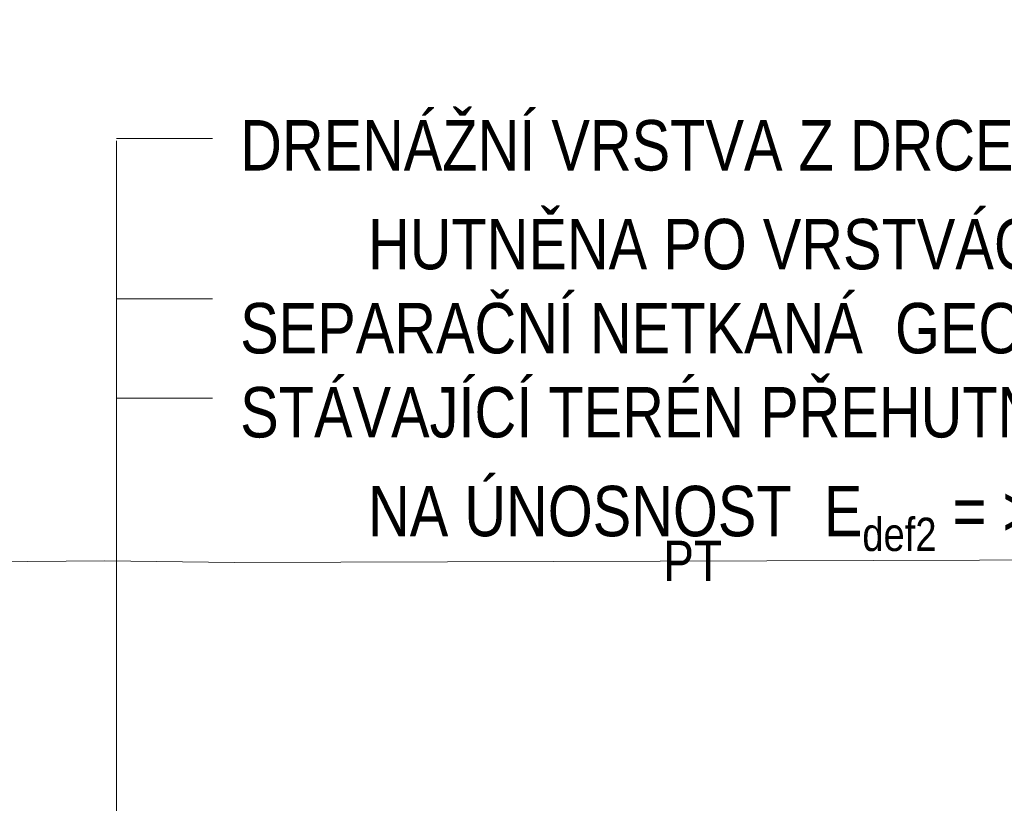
# Model space of a CAD drawing. Header units: millimetres. Extents: x -479461597 to -478645968, y -1101060132 to -1100898045.
# Tile 40 of 145: x -479168487 to -479163606, y -1101050785 to -1101046901. Entities that reach past the tile are written whole.
import ezdxf

# ---------------------------------------------------------------- set-up
doc = ezdxf.new("R2010")
doc.units = ezdxf.units.MM
doc.header["$MEASUREMENT"] = 0
doc.linetypes.add('Wipeout_Contour', pattern=[1000, 0, -1000])
for name, color, linetype in [('Bourané_2D prvky - vyplně', 7, 'Continuous'), ('Legenda', 7, 'Continuous'), ('Situace - terén PT', 7, 'Continuous')]:
    doc.layers.add(name, color=color, linetype=linetype)
for name, color, linetype, lineweight, true_color in [('Kóty - SP_Pero_č.__152', 7, 'Continuous', 0, 0xa97e33), ('Legenda_Pero_č.__65', 7, 'Continuous', 13, 0x1a4f6e), ('Legenda_Pero_č.__85', 7, 'Continuous', 13, 0x1a4f6e), ('Situace - terén PT_Pero_č.__190', 7, 'Continuous', 20, 0x6d6f03)]:
    doc.layers.add(name, color=color, linetype=linetype, lineweight=lineweight, true_color=true_color)
doc.layers.add('Legenda_Pero_č.__6', color=7, linetype='Continuous', lineweight=20)
doc.styles.add('GENERATED_STYLE_5', font='txt')

# ---------------------------------------------------------------- blocks, each defined once
blk = doc.blocks.new('Řez_1_2', base_point=(-479162629.7, -1101050723.4))
at = {"layer": 'Situace - terén PT_Pero_č.__190', "color": 66, "linetype": 'Continuous', "lineweight": 20, "true_color": 0x6d6f03, "flags": 128}
blk.add_lwpolyline([(-479144460.5, -1101050567.6), (-479146836.7, -1101050557), (-479147547.3, -1101050541.2), (-479148288.6, -1101050394.9), (-479148979.1, -1101050508.5), (-479152816.4, -1101050298.4), (-479154292.2, -1101050293), (-479156256, -1101050193.9), (-479157962.8, -1101050147.3), (-479159711.9, -1101049727.6), (-479160410.8, -1101049679.1), (-479161129.7, -1101049681), (-479162673.2, -1101049576.1), (-479167422.4, -1101049592), (-479168063.9, -1101049582.8), (-479170556.3, -1101049605), (-479171974.3, -1101049553.8), (-479172572, -1101049569.7), (-479174678.2, -1101049555.6), (-479175102.3, -1101049544.8), (-479178756.4, -1101049589.8), (-479179972.2, -1101049586.7)], dxfattribs=at)
blk = doc.blocks.new('Čára_2_2', base_point=(-479168007.1, -1101047500.6))
at = {"layer": 'Legenda_Pero_č.__65', "color": 146, "linetype": 'Continuous', "lineweight": 13, "true_color": 0x1a4f6e}
blk.add_line((-479168007.1, -1101047500.6), (-479168007.1, -1101051989.7), dxfattribs=at)
at = {"layer": 'Legenda_Pero_č.__85', "color": 146, "linetype": 'Continuous', "lineweight": 13, "true_color": 0x1a4f6e}
blk.add_circle((-479168007.1, -1101052039.7), 50, dxfattribs=at)
blk = doc.blocks.new('Čára_3_2', base_point=(-479168007.1, -1101047500.6))
at = {"layer": 'Legenda_Pero_č.__65', "color": 146, "linetype": 'Continuous', "lineweight": 13, "true_color": 0x1a4f6e}
blk.add_line((-479168007.1, -1101047500.6), (-479168007.1, -1101051651.4), dxfattribs=at)
at = {"layer": 'Legenda_Pero_č.__85', "color": 146, "linetype": 'Continuous', "lineweight": 13, "true_color": 0x1a4f6e}
blk.add_circle((-479168007.1, -1101051701.4), 50, dxfattribs=at)
blk = doc.blocks.new('Čára_4_2', base_point=(-479168007.1, -1101047825.6))
at = {"layer": 'Legenda_Pero_č.__65', "color": 146, "linetype": 'Continuous', "lineweight": 13, "true_color": 0x1a4f6e}
blk.add_line((-479168007.1, -1101047825.6), (-479168007.1, -1101052314.8), dxfattribs=at)
at = {"layer": 'Legenda_Pero_č.__85', "color": 146, "linetype": 'Continuous', "lineweight": 13, "true_color": 0x1a4f6e}
blk.add_circle((-479168007.1, -1101052364.8), 50, dxfattribs=at)

msp = doc.modelspace()

# ---------------------------------------------------------------- linework, layer by layer
at = {"layer": 'Legenda_Pero_č.__65', "color": 146, "linetype": 'Continuous', "lineweight": 13, "true_color": 0x1a4f6e}
for p, q in [((-479168007.1, -1101047489.8), (-479167530.2, -1101047489.8)), ((-479168007.1, -1101048284.4), (-479167530.2, -1101048284.4)), ((-479168007.1, -1101048777), (-479167530.2, -1101048777))]:
    msp.add_line(p, q, dxfattribs=at)

# ---------------------------------------------------------------- block references
at = {"layer": 'Situace - terén PT', "lineweight": 0}
msp.add_blockref('Řez_1_2', (-479162629.7, -1101050723.4), dxfattribs=at)

# ---------------------------------------------------------------- next in the draw order: wipeouts: each hides what was drawn before it
at = {"color": 254, "linetype": 'Wipeout_Contour', "lineweight": 0, "ltscale": 22815239324.08686}
msp.add_wipeout([(-479191249.1, -1101049424.9), (-479191950.7, -1101049418.9), (-479191950.5, -1101052882.9), (-479148371.7, -1101052879.8), (-479148371.7, -1101051975.7), (-479159539.8, -1101052087.3), (-479160677.3, -1101052098.7), (-479160782.4, -1101052481), (-479161076.7, -1101052481), (-479161179.3, -1101052108), (-479174655, -1101051973.2), (-479187215.9, -1101052173.6), (-479187283.5, -1101052419.4), (-479187557.1, -1101052419.4), (-479187658.6, -1101052050.4), (-479190180.3, -1101051973.3), (-479190177.8, -1101051723.4), (-479190727.8, -1101051723.4), (-479190727.8, -1101050169.3)], dxfattribs=at).dxf.layer = 'Bourané_2D prvky - vyplně'

# ---------------------------------------------------------------- next in the draw order: block references
at = {"layer": 'Legenda', "color": 146, "linetype": 'Continuous', "lineweight": 13, "true_color": 0x1a4f6e}
for name, p in [('Čára_2_2', (-479168007.1, -1101047500.6)), ('Čára_3_2', (-479168007.1, -1101047500.6)), ('Čára_4_2', (-479168007.1, -1101047825.6))]:
    msp.add_blockref(name, p, dxfattribs=at)

# ---------------------------------------------------------------- next in the draw order: texts
at = {"layer": 'Kóty - SP_Pero_č.__152', "color": 45, "linetype": 'Continuous', "lineweight": 0, "true_color": 0xa97e33, "insert": (-479165297.3, -1101049583.3), "char_height": 200, "attachment_point": 4, "style": 'GENERATED_STYLE_5'}
msp.add_mtext('\\A1;{\\pql;\\fArial Narrow|b0|i0|c238|p34;PT}', dxfattribs=at)
at = {"layer": 'Legenda_Pero_č.__6', "color": 7, "linetype": 'Continuous', "lineweight": 20, "insert": (-479168017.2, -1101046981.5), "char_height": 250, "attachment_point": 1, "style": 'GENERATED_STYLE_5'}
msp.add_mtext('\\A1;{\\pql;\\pt623.517,1624.39,2632.63,14911.4,16319.1,17048.7;\\fArial Narrow|b0|i0|c238|p34;^I^I^I^I^I^I^I^I^I^I^I^I\\P\\pql;\\pt623.517,1624.39,2632.63,14911.4,16319.1,17048.7;\\fArial Narrow|b0|i0|c238|p34;^IDRENÁŽNÍ VRSTVA Z DRCENÉHO KAMENIVA FR.0/32 (0-63)  TL.cca 800- 1000 mm^I\\P\\pql;\\pt1257.35,2110.82,11941.2,13073.2,13654;\\fArial Narrow|b0|i0|c238|p34;       ^IHUTNĚNA PO VRSTVÁCH NA ÚNOSNOST  E\\fArial Narrow|b0|i0|c238|p34;\\A1{\\H.66x;\\S ^ def2;}\\fArial Narrow|b0|i0|c238|p34; = >80 MPa, E\\fArial Narrow|b0|i0|c238|p34;\\A1{\\H.66x;\\S ^ def;}\\fArial Narrow|b0|i0|c238|p34;/E\\fArial Narrow|b0|i0|c238|p34;\\A1{\\H.66x;\\S ^ def1;}\\fArial Narrow|b0|i0|c238|p34;<2,5\\P\\pql;\\pt623.517,1624.39,2632.63,14911.4,16319.1,17048.7;\\fArial Narrow|b0|i0|c238|p34;^ISEPARAČNÍ NETKANÁ  GEOTEXTÍLIE 300 g/m2\\fArial Narrow|b0|i0|c238|p34;^I^I^I^I\\P\\pql;\\pt623.517,1624.39,2632.63,14911.4,16319.1,17048.7;\\fArial Narrow|b0|i0|c238|p34;^ISTÁVAJÍCÍ TERÉN PŘEHUTNĚNÝ POJEZDEM HLADKÉHO VÁLCE\\P\\pql;\\pt1257.35,2110.82,11941.2,13073.2,13654;\\fArial Narrow|b0|i0|c238|p34;^INA ÚNOSNOST  E\\fArial Narrow|b0|i0|c238|p34;\\A1{\\H.66x;\\S ^ def2;}\\fArial Narrow|b0|i0|c238|p34; = >\\fArial Narrow|b0|i0|c238|p34;15\\fArial Narrow|b0|i0|c238|p34; MPa, \\fArial Narrow|b0|i0|c238|p34;E\\fArial Narrow|b0|i0|c238|p34;\\A1{\\H.66x;\\S ^ def;}\\fArial Narrow|b0|i0|c238|p34;/E\\fArial Narrow|b0|i0|c238|p34;\\A1{\\H.66x;\\S ^ def1;}\\fArial Narrow|b0|i0|c238|p34;<2,5^I\\fArial Narrow|b0|i0|c238|p34;^I^I^I^I^I\\P\\pql;\\fArial Narrow|b0|i0|c238|p34;}', dxfattribs=at)

doc.saveas('drawing.dxf')
